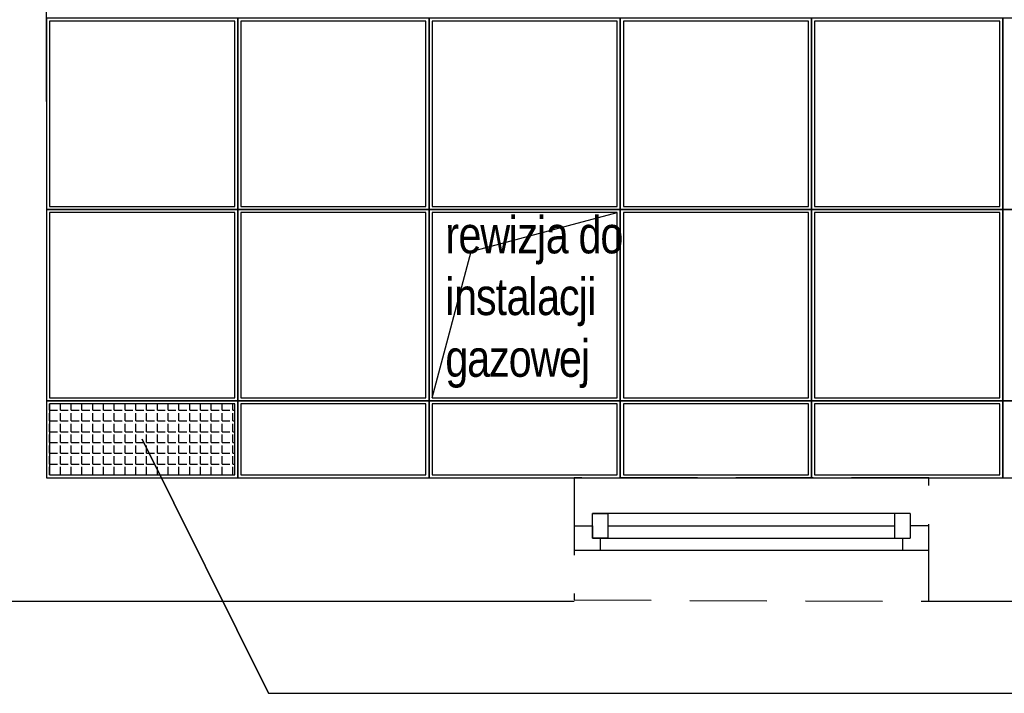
# Model space of a CAD drawing. Header units: millimetres. Extents: x -5941 to 19721, y -9230 to 6433.
# Tile 17 of 204: x 5643 to 5963, y -8231 to -8013. Entities that reach past the tile are written whole.
import ezdxf

# ---------------------------------------------------------------- set-up
doc = ezdxf.new("R2010")
doc.units = ezdxf.units.MM
doc.linetypes.add('DASHED', pattern=[0.75, 0.5, -0.25])
for name, color, linetype in [('A_okno', 3, 'Continuous'), ('A_SC_MUROWANA_DZIAŁOWA', 42, 'Continuous'), ('A_scianazew', 42, 'Continuous'), ('A_SUFITY', 6, 'Continuous'), ('A_SUFITY OPIS', 1, 'Continuous')]:
    doc.layers.add(name, color=color, linetype=linetype)
doc.styles.get("Standard").update_dxf_attribs({"font": 'arial.ttf'})

msp = doc.modelspace()

# ---------------------------------------------------------------- hatches: boundary and pattern name
at = {"layer": 'A_SUFITY'}
h = msp.add_hatch(dxfattribs=at)
h.set_pattern_fill('ANGLE', color=8, scale=0.5)
h.set_pattern_definition([(0, (5653.032, -8160.0854), (0, 3.4925), [2.54, -0.9525]), (90, (5653.032, -8160.0854), (-3.4925, 2e-16), [2.54, -0.9525])])
h.paths.add_polyline_path([(5653.032, -8137.085), (5653.032, -8160.085), (5713.032, -8160.085), (5713.032, -8137.085)])

# ---------------------------------------------------------------- linework, layer by layer
at = {"color": 8, "linetype": 'DASHED', "ltscale": 50}
msp.add_lwpolyline([(5823.032, -8161.085), (5823.032, -8200.659), (5938.032, -8201.085), (5938.032, -8161.085)], close=True, dxfattribs=at)
at = {"layer": 'A_okno', "color": 8}
for p, q in [((5880.532, -8172.659, -0.023), (5829.028, -8172.659, 0)), ((5829.028, -8180.659, 0), (5829.028, -8172.659, 0)), ((5829.028, -8172.659, 0), (5834.028, -8172.659, 0)), ((5834.028, -8172.659, 0), (5834.028, -8176.159, 0)), ((5834.028, -8172.659, 0), (5834.028, -8180.659, 0)), ((5932.032, -8172.659, -0.046), (5880.532, -8172.659, -0.023)), ((5927.032, -8180.659, -0.044), (5927.032, -8172.659, -0.044)), ((5932.032, -8172.659, -0.044), (5932.032, -8180.659, -0.044)), ((5823.028, -8176.659, 0), (5829.028, -8176.659, 0)), ((5829.028, -8176.659, 0), (5829.028, -8180.659, 0)), ((5834.028, -8176.659, 0), (5880.532, -8176.659, -0.022)), ((5834.028, -8177.159, 0), (5834.028, -8180.659, 0)), ((5880.532, -8176.659, -0.022), (5927.032, -8176.659, -0.044)), ((5938.032, -8176.659, -0.044), (5932.032, -8176.659, -0.044)), ((5834.028, -8180.659, 0), (5829.028, -8180.659, 0)), ((5829.028, -8180.659, 0), (5880.532, -8180.659, -0.022)), ((5831.528, -8180.659, 0), (5831.528, -8184.659, 0)), ((5880.532, -8180.659, -0.022), (5932.032, -8180.659, -0.045)), ((5929.532, -8180.659, -0.044), (5929.532, -8184.659, -0.044)), ((5831.528, -8184.659, 0), (5823.028, -8184.659, 0)), ((5880.532, -8184.659, -0.022), (5831.528, -8184.659, 0)), ((5938.032, -8184.659, -0.047), (5880.532, -8184.659, -0.022))]:
    msp.add_line(p, q, dxfattribs=at)
at = {"layer": 'A_SC_MUROWANA_DZIAŁOWA', "color": 8}
msp.add_lwpolyline([(5652.032, -8039.085), (5652.032, -7780.085)], dxfattribs=at)
at = {"layer": 'A_scianazew', "color": 8}
for p, q in [((5652.032, -8039.085), (5652.032, -8161.085)), ((5652.032, -8161.085), (5823.032, -8161.085))]:
    msp.add_line(p, q, dxfattribs=at)
for points in [[(5938.032, -8201.085), (6152.032, -8201.085), (6152.032, -8019.085)], [(5597.032, -8079.085), (5612.032, -8079.085), (5612.032, -8201.085), (5823.032, -8201.085)], [(5938.032, -8161.085), (6108.032, -8161.085)]]:
    msp.add_lwpolyline(points, dxfattribs=at)
at = {"layer": 'A_SUFITY'}
for points in [[(5652.032, -8074.085), (5714.032, -8074.085), (5714.032, -8012.085), (5652.032, -8012.085)], [(5714.032, -8074.085), (5776.032, -8074.085), (5776.032, -8012.085), (5714.032, -8012.085)], [(5776.032, -8074.085), (5838.032, -8074.085), (5838.032, -8012.085), (5776.032, -8012.085)], [(5838.032, -8074.085), (5900.032, -8074.085), (5900.032, -8012.085), (5838.032, -8012.085)], [(5900.032, -8074.085), (5962.032, -8074.085), (5962.032, -8012.085), (5900.032, -8012.085)], [(5962.032, -8074.085), (6024.032, -8074.085), (6024.032, -8012.085), (5962.032, -8012.085)], [(5653.032, -8073.085), (5713.032, -8073.085), (5713.032, -8013.085), (5653.032, -8013.085)], [(5715.032, -8073.085), (5775.032, -8073.085), (5775.032, -8013.085), (5715.032, -8013.085)], [(5777.032, -8073.085), (5837.032, -8073.085), (5837.032, -8013.085), (5777.032, -8013.085)], [(5839.032, -8073.085), (5899.032, -8073.085), (5899.032, -8013.085), (5839.032, -8013.085)], [(5901.032, -8073.085), (5961.032, -8073.085), (5961.032, -8013.085), (5901.032, -8013.085)], [(5652.032, -8136.085), (5714.032, -8136.085), (5714.032, -8074.085), (5652.032, -8074.085)], [(5653.032, -8135.085), (5713.032, -8135.085), (5713.032, -8075.085), (5653.032, -8075.085)], [(5714.032, -8136.085), (5776.032, -8136.085), (5776.032, -8074.085), (5714.032, -8074.085)], [(5715.032, -8135.085), (5775.032, -8135.085), (5775.032, -8075.085), (5715.032, -8075.085)], [(5776.032, -8136.085), (5838.032, -8136.085), (5838.032, -8074.085), (5776.032, -8074.085)], [(5777.032, -8135.085), (5837.032, -8135.085), (5837.032, -8075.085), (5777.032, -8075.085)], [(5838.032, -8136.085), (5900.032, -8136.085), (5900.032, -8074.085), (5838.032, -8074.085)], [(5839.032, -8135.085), (5899.032, -8135.085), (5899.032, -8075.085), (5839.032, -8075.085)], [(5900.032, -8136.085), (5962.032, -8136.085), (5962.032, -8074.085), (5900.032, -8074.085)], [(5901.032, -8135.085), (5961.032, -8135.085), (5961.032, -8075.085), (5901.032, -8075.085)], [(5962.032, -8136.085), (6024.032, -8136.085), (6024.032, -8074.085), (5962.032, -8074.085)], [(5652.032, -8161.085), (5714.032, -8161.085), (5714.032, -8136.085), (5652.032, -8136.085)], [(5714.032, -8161.085), (5776.032, -8161.085), (5776.032, -8136.085), (5714.032, -8136.085)], [(5776.032, -8161.085), (5838.032, -8161.085), (5838.032, -8136.085), (5776.032, -8136.085)], [(5838.032, -8161.085), (5900.032, -8161.085), (5900.032, -8136.085), (5838.032, -8136.085)], [(5900.032, -8161.085), (5962.032, -8161.085), (5962.032, -8136.085), (5900.032, -8136.085)], [(5962.032, -8161.085), (6024.032, -8161.085), (6024.032, -8136.085), (5962.032, -8136.085)], [(5653.032, -8160.085), (5713.032, -8160.085), (5713.032, -8137.085), (5653.032, -8137.085)], [(5715.032, -8160.085), (5775.032, -8160.085), (5775.032, -8137.085), (5715.032, -8137.085)], [(5777.032, -8160.085), (5837.032, -8160.085), (5837.032, -8137.085), (5777.032, -8137.085)], [(5839.032, -8160.085), (5899.032, -8160.085), (5899.032, -8137.085), (5839.032, -8137.085)], [(5901.032, -8160.085), (5961.032, -8160.085), (5961.032, -8137.085), (5901.032, -8137.085)]]:
    msp.add_lwpolyline(points, close=True, dxfattribs=at)
at = {"layer": 'A_SUFITY', "color": 8}
msp.add_lwpolyline([(5777.032, -8135.085), (5789.711, -8087.765), (5837.032, -8075.085)], dxfattribs=at)
at = {"layer": 'A_SUFITY OPIS'}
msp.add_line((5723.988, -8230.899), (5683.032, -8148.585), dxfattribs=at)
msp.add_lwpolyline([(5683.032, -8148.585), (5723.988, -8230.899), (6281.015, -8230.899)], dxfattribs=at)

# ---------------------------------------------------------------- texts
at = {"layer": 'A_SUFITY OPIS', "insert": (5781.314, -8076.314), "char_height": 12, "width": 80.82906, "attachment_point": 1}
msp.add_mtext('{\\W0.8;\\T0.95;rewizja do instalacji gazowej}', dxfattribs=at)

doc.saveas('drawing.dxf')
